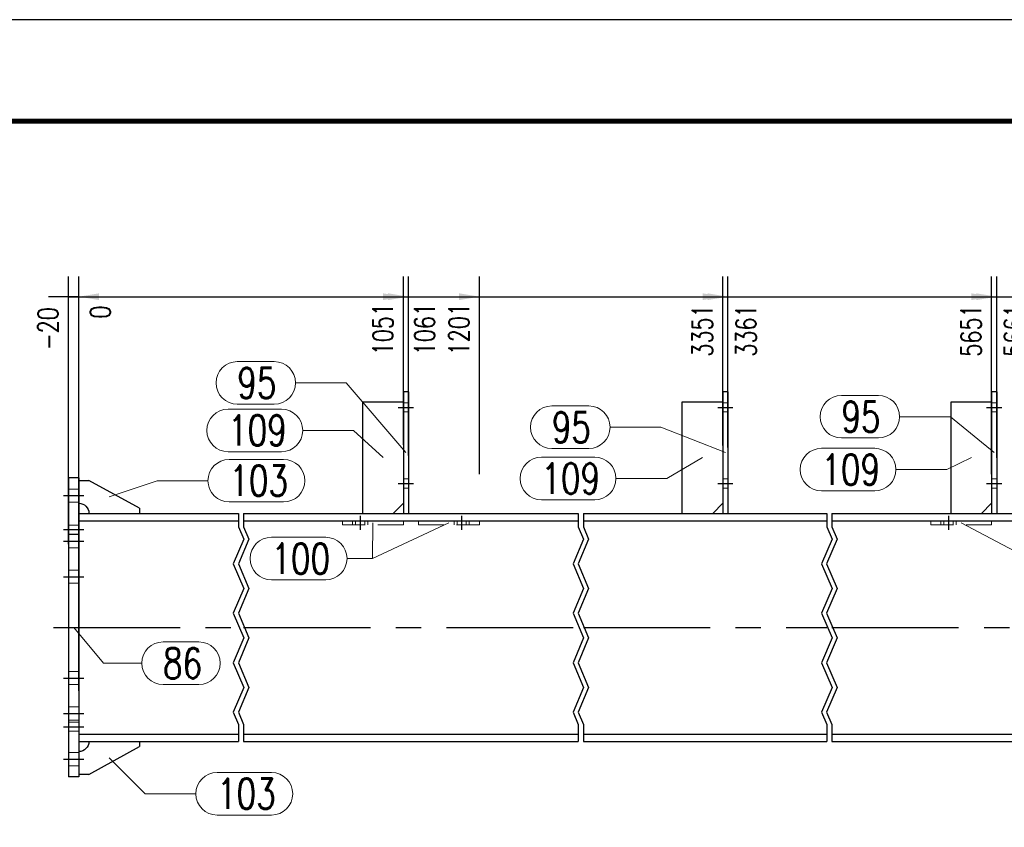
# Model space of a CAD drawing. Header units: millimetres. Extents: x 3528 to 4122, y 12044 to 12491.
# Tile 12 of 58: x 3580 to 3677, y 12384 to 12464. Entities that reach past the tile are written whole.
import ezdxf

# ---------------------------------------------------------------- set-up
doc = ezdxf.new("R2010")
doc.units = ezdxf.units.MM
doc.header["$LTSCALE"] = 10
doc.linetypes.add('HIDDEN', pattern=[0.375, 0.25, -0.125])
doc.linetypes.add('MITTE', pattern=[2, 1.25, -0.25, 0.25, -0.25])
doc.layers.get('Defpoints').update_dxf_attribs({"color": 1})
doc.layers.add('_FORMATKA', color=8, linetype='Continuous', plot=False)
for name, color, linetype, lineweight in [('_RAMKA', 7, 'Continuous', 35), ('PS_DIM', 4, 'Continuous', 13), ('PS_Hidden', 2, 'HIDDEN', 9), ('PS_Pos', 1, 'Continuous', 15), ('PS_SOLID', 7, 'Continuous', 30)]:
    doc.layers.add(name, color=color, linetype=linetype, lineweight=lineweight)
doc.layers.add('PS_MID', color=5, linetype='MITTE')
doc.layers.add('PS_SHAPE', color=3, linetype='Continuous')
doc.styles.add('simplex', font='simplex.shx', dxfattribs={"width": 0.75})
doc.dimstyles.new('1_20_GŁ_DS1-LS20', dxfattribs={"dimtxt": 2, "dimasz": 2, "dimexe": 2, "dimexo": 5, "dimgap": 1, "dimtad": 1, "dimjust": 4, "dimdec": 0, "dimlfac": 20, "dimtxsty": 'simplex', "dimblk1": 'NONE', "dimsah": 1, "dimcen": 2, "dimclrd": 256, "dimclre": 256, "dimclrt": 4, "dimadec": 1, "dimazin": 0, "dimtfac": 1, "dimtdec": 0, "dimtmove": 2, "dimatfit": 3, "dimfxl": 1, "dimarcsym": 0})

# ---------------------------------------------------------------- blocks, each defined once
blk = doc.blocks.new('*D11')
at = {"layer": 'Defpoints', "color": 0, "transparency": 16777216}
for p in [(3585.581, 12436.728), (3584.581, 12407.322), (3585.581, 12392.855)]:
    blk.add_point(p, dxfattribs=at)
at = {"layer": 'PS_DIM', "lineweight": -2, "transparency": 16777216}
for p, q in [((3584.581, 12412.322), (3584.581, 12438.728)), ((3585.581, 12397.855), (3585.581, 12438.728)), ((3584.581, 12436.728), (3582.581, 12436.728)), ((3584.581, 12436.728), (3585.581, 12436.728)), ((3587.581, 12436.728), (3589.581, 12436.728))]:
    blk.add_line(p, q, dxfattribs=at)
at = {"layer": 'PS_DIM', "transparency": 16777216}
blk.add_solid([(3587.581, 12437.061), (3587.581, 12436.395), (3585.581, 12436.728)], dxfattribs=at)
at = {"layer": 'PS_DIM', "color": 4, "transparency": 16777216, "insert": (3582.561, 12433.565), "char_height": 2, "attachment_point": 5, "rotation": 90, "style": 'simplex'}
blk.add_mtext('-20', dxfattribs=at)
blk = doc.blocks.new('_None')
blk = doc.blocks.new('*D12')
at = {"layer": 'Defpoints', "color": 0, "transparency": 16777216}
for p in [(3585.581, 12436.728), (3585.581, 12407.322), (3585.581, 12392.855)]:
    blk.add_point(p, dxfattribs=at)
at = {"layer": 'PS_DIM', "lineweight": -2, "transparency": 16777216}
for p, q in [((3585.581, 12397.855), (3585.581, 12438.728)), ((3585.581, 12412.322), (3585.581, 12438.728)), ((3585.581, 12436.728), (3583.581, 12436.728)), ((3585.581, 12436.728), (3585.581, 12436.728)), ((3587.581, 12436.728), (3589.581, 12436.728))]:
    blk.add_line(p, q, dxfattribs=at)
at = {"layer": 'PS_DIM', "transparency": 16777216}
blk.add_solid([(3587.581, 12437.061), (3587.581, 12436.395), (3585.581, 12436.728)], dxfattribs=at)
at = {"layer": 'PS_DIM', "color": 4, "transparency": 16777216, "insert": (3587.71, 12435.208), "char_height": 2, "attachment_point": 5, "rotation": 90, "style": 'simplex'}
blk.add_mtext('0', dxfattribs=at)
blk = doc.blocks.new('*D13')
at = {"layer": 'Defpoints', "color": 0, "transparency": 16777216}
for p in [(3617.581, 12436.728), (3617.581, 12417.113), (3585.581, 12392.855)]:
    blk.add_point(p, dxfattribs=at)
at = {"layer": 'PS_DIM', "lineweight": -2, "transparency": 16777216}
for p, q in [((3585.581, 12397.855), (3585.581, 12438.728)), ((3617.581, 12422.113), (3617.581, 12438.728)), ((3585.581, 12436.728), (3615.581, 12436.728))]:
    blk.add_line(p, q, dxfattribs=at)
at = {"layer": 'PS_DIM', "transparency": 16777216}
blk.add_solid([(3615.581, 12437.061), (3615.581, 12436.395), (3617.581, 12436.728)], dxfattribs=at)
at = {"layer": 'PS_DIM', "color": 4, "transparency": 16777216, "insert": (3615.561, 12433.53), "char_height": 2, "attachment_point": 5, "rotation": 90, "style": 'simplex'}
blk.add_mtext('1051', dxfattribs=at)
blk = doc.blocks.new('*D14')
at = {"layer": 'Defpoints', "color": 0, "transparency": 16777216}
for p in [(3618.081, 12436.728), (3618.081, 12416.052), (3585.581, 12392.855)]:
    blk.add_point(p, dxfattribs=at)
at = {"layer": 'PS_DIM', "lineweight": -2, "transparency": 16777216}
for p, q in [((3585.581, 12397.855), (3585.581, 12438.728)), ((3618.081, 12421.052), (3618.081, 12438.728)), ((3585.581, 12436.728), (3616.081, 12436.728))]:
    blk.add_line(p, q, dxfattribs=at)
at = {"layer": 'PS_DIM', "transparency": 16777216}
blk.add_solid([(3616.081, 12437.061), (3616.081, 12436.395), (3618.081, 12436.728)], dxfattribs=at)
at = {"layer": 'PS_DIM', "color": 4, "transparency": 16777216, "insert": (3619.693, 12433.53), "char_height": 2, "attachment_point": 5, "rotation": 90, "style": 'simplex'}
blk.add_mtext('1061', dxfattribs=at)
blk = doc.blocks.new('*D15')
at = {"layer": 'Defpoints', "color": 0, "transparency": 16777216}
for p in [(3625.081, 12436.728), (3625.081, 12414.225), (3585.581, 12392.855)]:
    blk.add_point(p, dxfattribs=at)
at = {"layer": 'PS_DIM', "lineweight": -2, "transparency": 16777216}
for p, q in [((3585.581, 12397.855), (3585.581, 12438.728)), ((3625.081, 12419.225), (3625.081, 12438.728)), ((3585.581, 12436.728), (3623.081, 12436.728))]:
    blk.add_line(p, q, dxfattribs=at)
at = {"layer": 'PS_DIM', "transparency": 16777216}
blk.add_solid([(3623.081, 12437.061), (3623.081, 12436.395), (3625.081, 12436.728)], dxfattribs=at)
at = {"layer": 'PS_DIM', "color": 4, "transparency": 16777216, "insert": (3623.061, 12433.53), "char_height": 2, "attachment_point": 5, "rotation": 90, "style": 'simplex'}
blk.add_mtext('1201', dxfattribs=at)
blk = doc.blocks.new('*D16')
at = {"layer": 'Defpoints', "color": 0, "transparency": 16777216}
for p in [(3649.081, 12436.728), (3649.081, 12417.055), (3585.581, 12392.855)]:
    blk.add_point(p, dxfattribs=at)
at = {"layer": 'PS_DIM', "lineweight": -2, "transparency": 16777216}
for p, q in [((3585.581, 12397.855), (3585.581, 12438.728)), ((3649.081, 12422.055), (3649.081, 12438.728)), ((3585.581, 12436.728), (3647.081, 12436.728))]:
    blk.add_line(p, q, dxfattribs=at)
at = {"layer": 'PS_DIM', "transparency": 16777216}
blk.add_solid([(3647.081, 12437.061), (3647.081, 12436.395), (3649.081, 12436.728)], dxfattribs=at)
at = {"layer": 'PS_DIM', "color": 4, "transparency": 16777216, "insert": (3647.061, 12433.387), "char_height": 2, "attachment_point": 5, "rotation": 90, "style": 'simplex'}
blk.add_mtext('3351', dxfattribs=at)
blk = doc.blocks.new('*D17')
at = {"layer": 'Defpoints', "color": 0, "transparency": 16777216}
for p in [(3649.581, 12436.728), (3649.581, 12416.838), (3585.581, 12392.855)]:
    blk.add_point(p, dxfattribs=at)
at = {"layer": 'PS_DIM', "lineweight": -2, "transparency": 16777216}
for p, q in [((3585.581, 12397.855), (3585.581, 12438.728)), ((3649.581, 12421.838), (3649.581, 12438.728)), ((3585.581, 12436.728), (3647.581, 12436.728))]:
    blk.add_line(p, q, dxfattribs=at)
at = {"layer": 'PS_DIM', "transparency": 16777216}
blk.add_solid([(3647.581, 12437.061), (3647.581, 12436.395), (3649.581, 12436.728)], dxfattribs=at)
at = {"layer": 'PS_DIM', "color": 4, "transparency": 16777216, "insert": (3651.378, 12433.387), "char_height": 2, "attachment_point": 5, "rotation": 90, "style": 'simplex'}
blk.add_mtext('3361', dxfattribs=at)
blk = doc.blocks.new('*D18')
at = {"layer": 'Defpoints', "color": 0, "transparency": 16777216}
for p in [(3675.581, 12436.728), (3675.581, 12414.225), (3585.581, 12392.855)]:
    blk.add_point(p, dxfattribs=at)
at = {"layer": 'PS_DIM', "lineweight": -2, "transparency": 16777216}
for p, q in [((3585.581, 12397.855), (3585.581, 12438.728)), ((3675.581, 12419.225), (3675.581, 12438.728)), ((3585.581, 12436.728), (3673.581, 12436.728))]:
    blk.add_line(p, q, dxfattribs=at)
at = {"layer": 'PS_DIM', "transparency": 16777216}
blk.add_solid([(3673.581, 12437.061), (3673.581, 12436.395), (3675.581, 12436.728)], dxfattribs=at)
at = {"layer": 'PS_DIM', "color": 4, "transparency": 16777216, "insert": (3673.561, 12433.387), "char_height": 2, "attachment_point": 5, "rotation": 90, "style": 'simplex'}
blk.add_mtext('5651', dxfattribs=at)
blk = doc.blocks.new('*D19')
at = {"layer": 'Defpoints', "color": 0, "transparency": 16777216}
for p in [(3676.081, 12436.728), (3676.081, 12415.837), (3585.581, 12392.855)]:
    blk.add_point(p, dxfattribs=at)
at = {"layer": 'PS_DIM', "lineweight": -2, "transparency": 16777216}
for p, q in [((3585.581, 12397.855), (3585.581, 12438.728)), ((3676.081, 12420.837), (3676.081, 12438.728)), ((3585.581, 12436.728), (3674.081, 12436.728))]:
    blk.add_line(p, q, dxfattribs=at)
at = {"layer": 'PS_DIM', "transparency": 16777216}
blk.add_solid([(3674.081, 12437.061), (3674.081, 12436.395), (3676.081, 12436.728)], dxfattribs=at)
at = {"layer": 'PS_DIM', "color": 4, "transparency": 16777216, "insert": (3677.831, 12433.387), "char_height": 2, "attachment_point": 5, "rotation": 90, "style": 'simplex'}
blk.add_mtext('5661', dxfattribs=at)
blk = doc.blocks.new('*D20')
at = {"layer": 'Defpoints', "color": 0, "transparency": 16777216}
for p in [(3683.081, 12436.728), (3683.081, 12414.225), (3585.581, 12392.855)]:
    blk.add_point(p, dxfattribs=at)
at = {"layer": 'PS_DIM', "lineweight": -2, "transparency": 16777216}
for p, q in [((3585.581, 12397.855), (3585.581, 12438.728)), ((3683.081, 12419.225), (3683.081, 12438.728)), ((3585.581, 12436.728), (3681.081, 12436.728))]:
    blk.add_line(p, q, dxfattribs=at)
at = {"layer": 'PS_DIM', "transparency": 16777216}
blk.add_solid([(3681.081, 12437.061), (3681.081, 12436.395), (3683.081, 12436.728)], dxfattribs=at)
at = {"layer": 'PS_DIM', "color": 4, "transparency": 16777216, "insert": (3681.061, 12433.387), "char_height": 2, "attachment_point": 5, "rotation": 90, "style": 'simplex'}
blk.add_mtext('5801', dxfattribs=at)
blk = doc.blocks.new('*D21')
at = {"layer": 'Defpoints', "color": 0, "transparency": 16777216}
for p in [(3707.081, 12436.728), (3707.081, 12416.988), (3585.581, 12392.855)]:
    blk.add_point(p, dxfattribs=at)
at = {"layer": 'PS_DIM', "lineweight": -2, "transparency": 16777216}
for p, q in [((3585.581, 12397.855), (3585.581, 12438.728)), ((3707.081, 12421.988), (3707.081, 12438.728)), ((3585.581, 12436.728), (3705.081, 12436.728))]:
    blk.add_line(p, q, dxfattribs=at)
at = {"layer": 'PS_DIM', "transparency": 16777216}
blk.add_solid([(3705.081, 12437.061), (3705.081, 12436.395), (3707.081, 12436.728)], dxfattribs=at)
at = {"layer": 'PS_DIM', "color": 4, "transparency": 16777216, "insert": (3705.061, 12433.387), "char_height": 2, "attachment_point": 5, "rotation": 90, "style": 'simplex'}
blk.add_mtext('7951', dxfattribs=at)
blk = doc.blocks.new('*D22')
at = {"layer": 'Defpoints', "color": 0, "transparency": 16777216}
for p in [(3707.581, 12436.728), (3707.581, 12416.319), (3585.581, 12392.855)]:
    blk.add_point(p, dxfattribs=at)
at = {"layer": 'PS_DIM', "lineweight": -2, "transparency": 16777216}
for p, q in [((3585.581, 12397.855), (3585.581, 12438.728)), ((3707.581, 12421.319), (3707.581, 12438.728)), ((3585.581, 12436.728), (3705.581, 12436.728))]:
    blk.add_line(p, q, dxfattribs=at)
at = {"layer": 'PS_DIM', "transparency": 16777216}
blk.add_solid([(3705.581, 12437.061), (3705.581, 12436.395), (3707.581, 12436.728)], dxfattribs=at)
at = {"layer": 'PS_DIM', "color": 4, "transparency": 16777216, "insert": (3709.365, 12433.387), "char_height": 2, "attachment_point": 5, "rotation": 90, "style": 'simplex'}
blk.add_mtext('7961', dxfattribs=at)
blk = doc.blocks.new('*D23')
at = {"layer": 'Defpoints', "color": 0, "transparency": 16777216}
for p in [(3733.581, 12436.728), (3733.581, 12414.225), (3585.581, 12392.855)]:
    blk.add_point(p, dxfattribs=at)
at = {"layer": 'PS_DIM', "lineweight": -2, "transparency": 16777216}
for p, q in [((3585.581, 12397.855), (3585.581, 12438.728)), ((3733.581, 12419.225), (3733.581, 12438.728)), ((3585.581, 12436.728), (3731.581, 12436.728))]:
    blk.add_line(p, q, dxfattribs=at)
at = {"layer": 'PS_DIM', "transparency": 16777216}
blk.add_solid([(3731.581, 12437.061), (3731.581, 12436.395), (3733.581, 12436.728)], dxfattribs=at)
at = {"layer": 'PS_DIM', "color": 4, "transparency": 16777216, "insert": (3731.561, 12432.815), "char_height": 2, "attachment_point": 5, "rotation": 90, "style": 'simplex'}
blk.add_mtext('10251', dxfattribs=at)
blk = doc.blocks.new('*D24')
at = {"layer": 'Defpoints', "color": 0, "transparency": 16777216}
for p in [(3734.081, 12436.728), (3734.081, 12415.355), (3585.581, 12392.855)]:
    blk.add_point(p, dxfattribs=at)
at = {"layer": 'PS_DIM', "lineweight": -2, "transparency": 16777216}
for p, q in [((3585.581, 12397.855), (3585.581, 12438.728)), ((3734.081, 12420.355), (3734.081, 12438.728)), ((3585.581, 12436.728), (3732.081, 12436.728))]:
    blk.add_line(p, q, dxfattribs=at)
at = {"layer": 'PS_DIM', "transparency": 16777216}
blk.add_solid([(3732.081, 12437.061), (3732.081, 12436.395), (3734.081, 12436.728)], dxfattribs=at)
at = {"layer": 'PS_DIM', "color": 4, "transparency": 16777216, "insert": (3733.947, 12442.599), "char_height": 2, "attachment_point": 5, "rotation": 90, "style": 'simplex'}
blk.add_mtext('10261', dxfattribs=at)
blk = doc.blocks.new('*D25')
at = {"layer": 'Defpoints', "color": 0, "transparency": 16777216}
for p in [(3734.481, 12436.728), (3734.481, 12411.5), (3585.581, 12392.855)]:
    blk.add_point(p, dxfattribs=at)
at = {"layer": 'PS_DIM', "lineweight": -2, "transparency": 16777216}
for p, q in [((3585.581, 12397.855), (3585.581, 12438.728)), ((3734.481, 12416.5), (3734.481, 12438.728)), ((3585.581, 12436.728), (3732.481, 12436.728))]:
    blk.add_line(p, q, dxfattribs=at)
at = {"layer": 'PS_DIM', "transparency": 16777216}
blk.add_solid([(3732.481, 12437.061), (3732.481, 12436.395), (3734.481, 12436.728)], dxfattribs=at)
at = {"layer": 'PS_DIM', "color": 4, "transparency": 16777216, "insert": (3736.222, 12432.53), "char_height": 2, "attachment_point": 5, "rotation": 90, "style": 'simplex'}
blk.add_mtext('10269', dxfattribs=at)
blk = doc.blocks.new('*D26')
at = {"layer": 'Defpoints', "color": 0, "transparency": 16777216}
for p in [(3741.081, 12436.728), (3741.081, 12414.225), (3585.581, 12392.855)]:
    blk.add_point(p, dxfattribs=at)
at = {"layer": 'PS_DIM', "lineweight": -2, "transparency": 16777216}
for p, q in [((3585.581, 12397.855), (3585.581, 12438.728)), ((3741.081, 12419.225), (3741.081, 12438.728)), ((3585.581, 12436.728), (3739.081, 12436.728))]:
    blk.add_line(p, q, dxfattribs=at)
at = {"layer": 'PS_DIM', "transparency": 16777216}
blk.add_solid([(3739.081, 12437.061), (3739.081, 12436.395), (3741.081, 12436.728)], dxfattribs=at)
at = {"layer": 'PS_DIM', "color": 4, "transparency": 16777216, "insert": (3739.061, 12432.815), "char_height": 2, "attachment_point": 5, "rotation": 90, "style": 'simplex'}
blk.add_mtext('10401', dxfattribs=at)
blk = doc.blocks.new('*D27')
at = {"layer": 'Defpoints', "color": 0, "transparency": 16777216}
for p in [(3848.581, 12436.728), (3848.581, 12416.947), (3585.581, 12392.855)]:
    blk.add_point(p, dxfattribs=at)
at = {"layer": 'PS_DIM', "lineweight": -2, "transparency": 16777216}
for p, q in [((3585.581, 12397.855), (3585.581, 12438.728)), ((3848.581, 12421.947), (3848.581, 12438.728)), ((3585.581, 12436.728), (3846.581, 12436.728))]:
    blk.add_line(p, q, dxfattribs=at)
at = {"layer": 'PS_DIM', "transparency": 16777216}
blk.add_solid([(3846.581, 12437.061), (3846.581, 12436.395), (3848.581, 12436.728)], dxfattribs=at)
at = {"layer": 'PS_DIM', "color": 4, "transparency": 16777216, "insert": (3846.561, 12432.815), "char_height": 2, "attachment_point": 5, "rotation": 90, "style": 'simplex'}
blk.add_mtext('12551', dxfattribs=at)
blk = doc.blocks.new('*D28')
at = {"layer": 'Defpoints', "color": 0, "transparency": 16777216}
for p in [(3849.081, 12436.728), (3849.081, 12416.905), (3585.581, 12392.855)]:
    blk.add_point(p, dxfattribs=at)
at = {"layer": 'PS_DIM', "lineweight": -2, "transparency": 16777216}
for p, q in [((3585.581, 12397.855), (3585.581, 12438.728)), ((3849.081, 12421.905), (3849.081, 12438.728)), ((3585.581, 12436.728), (3847.081, 12436.728))]:
    blk.add_line(p, q, dxfattribs=at)
at = {"layer": 'PS_DIM', "transparency": 16777216}
blk.add_solid([(3847.081, 12437.061), (3847.081, 12436.395), (3849.081, 12436.728)], dxfattribs=at)
at = {"layer": 'PS_DIM', "color": 4, "transparency": 16777216, "insert": (3851.105, 12432.815), "char_height": 2, "attachment_point": 5, "rotation": 90, "style": 'simplex'}
blk.add_mtext('12561', dxfattribs=at)
blk = doc.blocks.new('*D29')
at = {"layer": 'Defpoints', "color": 0, "transparency": 16777216}
for p in [(3957.319, 12436.728), (3957.319, 12414.225), (3585.581, 12392.855)]:
    blk.add_point(p, dxfattribs=at)
at = {"layer": 'PS_DIM', "lineweight": -2, "transparency": 16777216}
for p, q in [((3585.581, 12397.855), (3585.581, 12438.728)), ((3957.319, 12419.225), (3957.319, 12438.728)), ((3585.581, 12436.728), (3955.319, 12436.728))]:
    blk.add_line(p, q, dxfattribs=at)
at = {"layer": 'PS_DIM', "transparency": 16777216}
blk.add_solid([(3955.319, 12437.061), (3955.319, 12436.395), (3957.319, 12436.728)], dxfattribs=at)
at = {"layer": 'PS_DIM', "color": 4, "transparency": 16777216, "insert": (3955.299, 12432.494), "char_height": 2, "attachment_point": 5, "rotation": 90, "style": 'simplex'}
blk.add_mtext('14725', dxfattribs=at)
blk = doc.blocks.new('*D30')
at = {"layer": 'Defpoints', "color": 0, "transparency": 16777216}
for p in [(3957.719, 12436.728), (3957.719, 12415.355), (3585.581, 12392.855)]:
    blk.add_point(p, dxfattribs=at)
at = {"layer": 'PS_DIM', "lineweight": -2, "transparency": 16777216}
for p, q in [((3585.581, 12397.855), (3585.581, 12438.728)), ((3957.719, 12420.355), (3957.719, 12438.728)), ((3585.581, 12436.728), (3955.719, 12436.728))]:
    blk.add_line(p, q, dxfattribs=at)
at = {"layer": 'PS_DIM', "transparency": 16777216}
blk.add_solid([(3955.719, 12437.061), (3955.719, 12436.395), (3957.719, 12436.728)], dxfattribs=at)
at = {"layer": 'PS_DIM', "color": 4, "transparency": 16777216, "insert": (3959.284, 12432.494), "char_height": 2, "attachment_point": 5, "rotation": 90, "style": 'simplex'}
blk.add_mtext('14733', dxfattribs=at)
blk = doc.blocks.new('*D31')
at = {"layer": 'Defpoints', "color": 0, "transparency": 16777216}
for p in [(3964.219, 12436.728), (3964.219, 12415.665), (3585.581, 12392.855)]:
    blk.add_point(p, dxfattribs=at)
at = {"layer": 'PS_DIM', "lineweight": -2, "transparency": 16777216}
for p, q in [((3585.581, 12397.855), (3585.581, 12438.728)), ((3964.219, 12420.665), (3964.219, 12438.728)), ((3585.581, 12436.728), (3962.219, 12436.728))]:
    blk.add_line(p, q, dxfattribs=at)
at = {"layer": 'PS_DIM', "transparency": 16777216}
blk.add_solid([(3962.219, 12437.061), (3962.219, 12436.395), (3964.219, 12436.728)], dxfattribs=at)
at = {"layer": 'PS_DIM', "color": 4, "transparency": 16777216, "insert": (3962.199, 12432.494), "char_height": 2, "attachment_point": 5, "rotation": 90, "style": 'simplex'}
blk.add_mtext('14863', dxfattribs=at)
blk = doc.blocks.new('*D32')
at = {"layer": 'Defpoints', "color": 0, "transparency": 16777216}
for p in [(3964.762, 12436.728), (3964.762, 12415.355), (3585.581, 12392.855)]:
    blk.add_point(p, dxfattribs=at)
at = {"layer": 'PS_DIM', "lineweight": -2, "transparency": 16777216}
for p, q in [((3585.581, 12397.855), (3585.581, 12438.728)), ((3964.762, 12420.355), (3964.762, 12438.728)), ((3585.581, 12436.728), (3962.762, 12436.728))]:
    blk.add_line(p, q, dxfattribs=at)
at = {"layer": 'PS_DIM', "transparency": 16777216}
blk.add_solid([(3962.762, 12437.061), (3962.762, 12436.395), (3964.762, 12436.728)], dxfattribs=at)
at = {"layer": 'PS_DIM', "color": 4, "transparency": 16777216, "insert": (3964.745, 12442.703), "char_height": 2, "attachment_point": 5, "rotation": 90, "style": 'simplex'}
blk.add_mtext('14874', dxfattribs=at)
blk = doc.blocks.new('*D33')
at = {"layer": 'Defpoints', "color": 0, "transparency": 16777216}
for p in [(3965.171, 12436.728), (3965.171, 12414.314), (3585.581, 12392.855)]:
    blk.add_point(p, dxfattribs=at)
at = {"layer": 'PS_DIM', "lineweight": -2, "transparency": 16777216}
for p, q in [((3585.581, 12397.855), (3585.581, 12438.728)), ((3965.171, 12419.314), (3965.171, 12438.728)), ((3585.581, 12436.728), (3963.171, 12436.728))]:
    blk.add_line(p, q, dxfattribs=at)
at = {"layer": 'PS_DIM', "transparency": 16777216}
blk.add_solid([(3963.171, 12437.061), (3963.171, 12436.395), (3965.171, 12436.728)], dxfattribs=at)
at = {"layer": 'PS_DIM', "color": 4, "transparency": 16777216, "insert": (3966.972, 12432.494), "char_height": 2, "attachment_point": 5, "rotation": 90, "style": 'simplex'}
blk.add_mtext('14882', dxfattribs=at)
blk = doc.blocks.new('*X216')
at = {"color": 1}
for p, q in [((3601.331, 12415.355), (3601.331, 12414.031)), ((3601.831, 12415.355), (3601.831, 12414.031)), ((3634.831, 12415.355), (3634.831, 12414.031)), ((3635.331, 12415.355), (3635.331, 12414.031)), ((3659.331, 12415.355), (3659.331, 12414.031)), ((3659.831, 12415.355), (3659.831, 12414.031)), ((3601.331, 12414.031), (3601.847, 12412.812)), ((3601.831, 12414.031), (3602.347, 12412.812)), ((3634.831, 12414.031), (3635.347, 12412.812)), ((3635.331, 12414.031), (3635.847, 12412.812)), ((3659.331, 12414.031), (3659.847, 12412.812)), ((3659.831, 12414.031), (3660.347, 12412.812)), ((3601.847, 12412.812), (3600.816, 12410.374)), ((3602.347, 12412.812), (3601.316, 12410.374)), ((3635.347, 12412.812), (3634.316, 12410.374)), ((3635.847, 12412.812), (3634.816, 12410.374)), ((3659.847, 12412.812), (3658.816, 12410.374)), ((3660.347, 12412.812), (3659.316, 12410.374)), ((3600.816, 12410.374), (3601.847, 12407.936)), ((3601.316, 12410.374), (3602.347, 12407.936)), ((3634.316, 12410.374), (3635.347, 12407.936)), ((3634.816, 12410.374), (3635.847, 12407.936)), ((3658.816, 12410.374), (3659.847, 12407.936)), ((3659.316, 12410.374), (3660.347, 12407.936)), ((3601.847, 12407.936), (3600.816, 12405.498)), ((3602.347, 12407.936), (3601.316, 12405.498)), ((3635.347, 12407.936), (3634.316, 12405.498)), ((3635.847, 12407.936), (3634.816, 12405.498)), ((3659.847, 12407.936), (3658.816, 12405.498)), ((3660.347, 12407.936), (3659.316, 12405.498)), ((3600.816, 12405.498), (3601.847, 12403.06)), ((3601.316, 12405.498), (3602.347, 12403.06)), ((3634.316, 12405.498), (3635.347, 12403.06)), ((3634.816, 12405.498), (3635.847, 12403.06)), ((3658.816, 12405.498), (3659.847, 12403.06)), ((3659.316, 12405.498), (3660.347, 12403.06)), ((3601.847, 12403.06), (3600.816, 12400.622)), ((3602.347, 12403.06), (3601.316, 12400.622)), ((3635.347, 12403.06), (3634.316, 12400.622)), ((3635.847, 12403.06), (3634.816, 12400.622)), ((3659.847, 12403.06), (3658.816, 12400.622)), ((3660.347, 12403.06), (3659.316, 12400.622)), ((3600.816, 12400.622), (3601.847, 12398.184)), ((3601.316, 12400.622), (3602.347, 12398.184)), ((3634.316, 12400.622), (3635.347, 12398.184)), ((3634.816, 12400.622), (3635.847, 12398.184)), ((3658.816, 12400.622), (3659.847, 12398.184)), ((3659.316, 12400.622), (3660.347, 12398.184)), ((3601.847, 12398.184), (3600.816, 12395.745)), ((3602.347, 12398.184), (3601.316, 12395.745)), ((3635.347, 12398.184), (3634.316, 12395.745)), ((3635.847, 12398.184), (3634.816, 12395.745)), ((3659.847, 12398.184), (3658.816, 12395.745)), ((3660.347, 12398.184), (3659.316, 12395.745)), ((3600.816, 12395.745), (3601.331, 12394.526)), ((3601.316, 12395.745), (3601.831, 12394.526)), ((3634.316, 12395.745), (3634.831, 12394.526)), ((3634.816, 12395.745), (3635.331, 12394.526)), ((3658.816, 12395.745), (3659.331, 12394.526)), ((3659.316, 12395.745), (3659.831, 12394.526)), ((3601.331, 12394.526), (3601.331, 12392.855)), ((3601.831, 12394.526), (3601.831, 12392.855)), ((3634.831, 12394.526), (3634.831, 12392.855)), ((3635.331, 12394.526), (3635.331, 12392.855)), ((3659.331, 12394.526), (3659.331, 12392.855)), ((3659.831, 12394.526), (3659.831, 12392.855))]:
    blk.add_line(p, q, dxfattribs=at)
at = {"layer": 'PS_Hidden', "color": 2, "linetype": 'HIDDEN'}
for p, q in [((3618.081, 12426.255), (3617.581, 12426.255)), ((3649.581, 12426.255), (3649.081, 12426.255)), ((3676.081, 12426.255), (3675.581, 12426.255)), ((3618.081, 12425.355), (3617.581, 12425.355)), ((3649.581, 12425.355), (3649.081, 12425.355)), ((3676.081, 12425.355), (3675.581, 12425.355)), ((3618.081, 12418.755), (3617.581, 12418.755)), ((3649.581, 12418.755), (3649.081, 12418.755)), ((3676.081, 12418.755), (3675.581, 12418.755)), ((3585.581, 12417.755), (3584.581, 12417.755)), ((3618.081, 12417.855), (3617.581, 12417.855)), ((3649.581, 12417.855), (3649.081, 12417.855)), ((3676.081, 12417.855), (3675.581, 12417.855)), ((3585.581, 12416.455), (3584.581, 12416.455)), ((3585.581, 12414.205), (3584.581, 12414.205)), ((3611.581, 12414.225), (3611.581, 12414.625)), ((3617.581, 12414.225), (3611.581, 12414.225)), ((3612.581, 12414.225), (3612.581, 12414.625)), ((3612.881, 12414.225), (3612.881, 12414.625)), ((3613.781, 12414.225), (3613.781, 12414.625)), ((3614.081, 12414.625), (3614.081, 12414.225)), ((3617.581, 12414.225), (3617.581, 12414.625)), ((3619.081, 12414.225), (3619.081, 12414.625)), ((3619.081, 12414.225), (3625.081, 12414.225)), ((3622.581, 12414.225), (3622.581, 12414.625)), ((3622.881, 12414.225), (3622.881, 12414.625)), ((3623.781, 12414.225), (3623.781, 12414.625)), ((3624.081, 12414.625), (3624.081, 12414.225)), ((3625.081, 12414.225), (3625.081, 12414.625)), ((3669.581, 12414.225), (3669.581, 12414.625)), ((3675.581, 12414.225), (3669.581, 12414.225)), ((3670.581, 12414.225), (3670.581, 12414.625)), ((3670.881, 12414.225), (3670.881, 12414.625)), ((3671.781, 12414.225), (3671.781, 12414.625)), ((3672.081, 12414.625), (3672.081, 12414.225)), ((3675.581, 12414.225), (3675.581, 12414.625)), ((3585.581, 12413.305), (3584.581, 12413.305)), ((3585.581, 12413.255), (3584.581, 12413.255)), ((3585.581, 12411.955), (3584.581, 12411.955)), ((3585.581, 12409.755), (3584.581, 12409.755)), ((3585.581, 12408.455), (3584.581, 12408.455)), ((3585.581, 12399.755), (3584.581, 12399.755)), ((3585.581, 12398.455), (3584.581, 12398.455)), ((3585.581, 12396.255), (3584.581, 12396.255)), ((3585.581, 12394.955), (3584.581, 12394.955)), ((3585.581, 12394.755), (3584.581, 12394.755)), ((3585.581, 12393.855), (3584.581, 12393.855)), ((3585.581, 12391.755), (3584.581, 12391.755)), ((3585.581, 12390.455), (3584.581, 12390.455))]:
    blk.add_line(p, q, dxfattribs=at)
at = {"layer": 'PS_MID', "color": 5, "linetype": 'MITTE'}
for p, q in [((3617.081, 12425.805), (3618.581, 12425.805)), ((3617.081, 12425.805), (3618.581, 12425.805)), ((3617.081, 12425.805), (3618.581, 12425.805)), ((3617.081, 12425.805), (3618.581, 12425.805)), ((3648.581, 12425.805), (3650.081, 12425.805)), ((3648.581, 12425.805), (3650.081, 12425.805)), ((3648.581, 12425.805), (3650.081, 12425.805)), ((3648.581, 12425.805), (3650.081, 12425.805)), ((3675.081, 12425.805), (3676.581, 12425.805)), ((3675.081, 12425.805), (3676.581, 12425.805)), ((3675.081, 12425.805), (3676.581, 12425.805)), ((3675.081, 12425.805), (3676.581, 12425.805)), ((3617.081, 12418.305), (3618.581, 12418.305)), ((3617.081, 12418.305), (3618.581, 12418.305)), ((3617.081, 12418.305), (3618.581, 12418.305)), ((3617.081, 12418.305), (3618.581, 12418.305)), ((3648.581, 12418.305), (3650.081, 12418.305)), ((3648.581, 12418.305), (3650.081, 12418.305)), ((3648.581, 12418.305), (3650.081, 12418.305)), ((3648.581, 12418.305), (3650.081, 12418.305)), ((3675.081, 12418.305), (3676.581, 12418.305)), ((3675.081, 12418.305), (3676.581, 12418.305)), ((3675.081, 12418.305), (3676.581, 12418.305)), ((3675.081, 12418.305), (3676.581, 12418.305)), ((3584.081, 12417.105), (3586.081, 12417.105)), ((3584.081, 12417.105), (3586.081, 12417.105)), ((3613.331, 12415.125), (3613.331, 12413.725)), ((3623.331, 12415.125), (3623.331, 12413.725)), ((3671.331, 12415.125), (3671.331, 12413.725)), ((3584.081, 12413.755), (3586.081, 12413.755)), ((3584.081, 12413.755), (3586.081, 12413.755)), ((3584.081, 12412.605), (3586.081, 12412.605)), ((3584.081, 12412.605), (3586.081, 12412.605)), ((3584.081, 12409.105), (3586.081, 12409.105)), ((3584.081, 12409.105), (3586.081, 12409.105)), ((3583.081, 12404.105), (3601.331, 12404.105)), ((3601.831, 12404.105), (3634.831, 12404.105)), ((3635.331, 12404.105), (3659.331, 12404.105)), ((3659.831, 12404.105), (3692.831, 12404.105)), ((3584.081, 12399.105), (3586.081, 12399.105)), ((3584.081, 12399.105), (3586.081, 12399.105)), ((3584.081, 12395.605), (3586.081, 12395.605)), ((3584.081, 12395.605), (3586.081, 12395.605)), ((3584.081, 12394.305), (3586.081, 12394.305)), ((3584.081, 12394.305), (3586.081, 12394.305)), ((3584.081, 12391.105), (3586.081, 12391.105)), ((3584.081, 12391.105), (3586.081, 12391.105))]:
    blk.add_line(p, q, dxfattribs=at)
at = {"layer": 'PS_SOLID', "color": 7, "linetype": 'Continuous'}
for p, q in [((3617.581, 12427.355), (3617.581, 12415.355)), ((3618.081, 12427.355), (3617.581, 12427.355)), ((3618.081, 12427.355), (3618.081, 12415.355)), ((3649.081, 12427.355), (3649.081, 12415.355)), ((3649.581, 12427.355), (3649.081, 12427.355)), ((3649.581, 12427.355), (3649.581, 12415.355)), ((3675.581, 12427.355), (3675.581, 12415.355)), ((3676.081, 12427.355), (3675.581, 12427.355)), ((3676.081, 12427.355), (3676.081, 12415.355)), ((3613.581, 12415.355), (3613.581, 12426.355)), ((3613.581, 12426.355), (3617.581, 12426.355)), ((3645.081, 12415.355), (3645.081, 12426.355)), ((3645.081, 12426.355), (3649.081, 12426.355)), ((3671.581, 12415.355), (3671.581, 12426.355)), ((3671.581, 12426.355), (3675.581, 12426.355)), ((3585.581, 12418.855), (3584.581, 12418.855)), ((3584.581, 12418.855), (3584.581, 12389.355)), ((3585.581, 12418.855), (3585.581, 12389.355)), ((3585.581, 12418.605), (3586.581, 12418.605)), ((3591.581, 12415.855), (3586.581, 12418.605)), ((3591.581, 12415.855), (3591.581, 12415.355)), ((3616.581, 12415.355), (3617.581, 12416.355)), ((3648.081, 12415.355), (3649.081, 12416.355)), ((3674.581, 12415.355), (3675.581, 12416.355)), ((3585.581, 12415.355), (3601.331, 12415.355)), ((3601.831, 12415.355), (3634.831, 12415.355)), ((3635.331, 12415.355), (3659.331, 12415.355)), ((3659.831, 12415.355), (3692.831, 12415.355)), ((3585.581, 12414.625), (3601.331, 12414.625)), ((3601.831, 12414.625), (3634.831, 12414.625)), ((3635.331, 12414.625), (3659.331, 12414.625)), ((3659.831, 12414.625), (3692.831, 12414.625)), ((3585.581, 12393.585), (3601.331, 12393.585)), ((3601.831, 12393.585), (3634.831, 12393.585)), ((3635.331, 12393.585), (3659.331, 12393.585)), ((3659.831, 12393.585), (3692.831, 12393.585)), ((3585.581, 12392.855), (3601.331, 12392.855)), ((3591.581, 12392.855), (3591.581, 12392.355)), ((3601.831, 12392.855), (3634.831, 12392.855)), ((3635.331, 12392.855), (3659.331, 12392.855)), ((3659.831, 12392.855), (3692.831, 12392.855)), ((3586.581, 12389.605), (3591.581, 12392.355)), ((3586.581, 12389.605), (3585.581, 12389.605)), ((3585.581, 12389.355), (3584.581, 12389.355))]:
    blk.add_line(p, q, dxfattribs=at)
at = {"layer": 'PS_SOLID', "extrusion": (0, 0, -1)}
for centre, start, end in [((-3585.581, 12415.355), 90, 180), ((-3585.581, 12392.855), 180, 270)]:
    blk.add_arc(centre, 1, start, end, dxfattribs=at)
blk = doc.blocks.new('*X248')
at = {"color": 1}
for p, q in [((3660.771, 12426.99), (3664.414, 12426.99)), ((3666.514, 12424.89), (3671.514, 12424.89)), ((3675.831, 12421.355), (3671.514, 12424.89)), ((3660.771, 12422.79), (3664.414, 12422.79))]:
    blk.add_line(p, q, dxfattribs=at)
for centre, start, end in [((3660.771, 12424.89), 90, 270), ((3664.414, 12424.89), 270, 90)]:
    blk.add_arc(centre, 2.1, start, end, dxfattribs=at)
at = {"color": 2, "style": 'simplex', "width": 0.75}
blk.add_text('95', height=3, dxfattribs=at).set_placement((3660.771, 12423.39))
blk = doc.blocks.new('*X249')
at = {"color": 1}
for p, q in [((3658.803, 12421.769), (3664.053, 12421.769)), ((3673.581, 12420.855), (3671.153, 12419.669)), ((3666.153, 12419.669), (3671.153, 12419.669)), ((3658.803, 12417.569), (3664.053, 12417.569))]:
    blk.add_line(p, q, dxfattribs=at)
for centre, start, end in [((3658.803, 12419.669), 90, 270), ((3664.053, 12419.669), 270, 90)]:
    blk.add_arc(centre, 2.1, start, end, dxfattribs=at)
at = {"color": 2, "style": 'simplex', "width": 0.75}
blk.add_text('109', height=3, dxfattribs=at).set_placement((3658.803, 12418.169))
blk = doc.blocks.new('*X250')
at = {"color": 1}
for p, q in [((3672.581, 12414.425), (3679.253, 12410.889)), ((3684.254, 12412.989), (3689.611, 12412.989)), ((3679.253, 12410.889), (3682.154, 12410.889)), ((3684.254, 12408.789), (3689.611, 12408.789))]:
    blk.add_line(p, q, dxfattribs=at)
for centre, start, end in [((3684.254, 12410.889), 90, 270), ((3689.611, 12410.889), 270, 90)]:
    blk.add_arc(centre, 2.1, start, end, dxfattribs=at)
at = {"color": 2, "style": 'simplex', "width": 0.75}
blk.add_text('100', height=3, dxfattribs=at).set_placement((3684.254, 12409.389))
blk = doc.blocks.new('*X252')
at = {"color": 1}
for p, q in [((3632.216, 12425.946), (3635.859, 12425.946)), ((3637.959, 12423.846), (3642.959, 12423.846)), ((3649.331, 12421.355), (3642.959, 12423.846)), ((3632.216, 12421.746), (3635.859, 12421.746))]:
    blk.add_line(p, q, dxfattribs=at)
for centre, start, end in [((3632.216, 12423.846), 90, 270), ((3635.859, 12423.846), 270, 90)]:
    blk.add_arc(centre, 2.1, start, end, dxfattribs=at)
at = {"color": 2, "style": 'simplex', "width": 0.75}
blk.add_text('95', height=3, dxfattribs=at).set_placement((3632.216, 12422.346))
blk = doc.blocks.new('*X253')
at = {"color": 1}
for p, q in [((3631.196, 12420.894), (3636.446, 12420.894)), ((3647.081, 12420.855), (3643.546, 12418.794)), ((3638.546, 12418.794), (3643.546, 12418.794)), ((3631.196, 12416.694), (3636.446, 12416.694))]:
    blk.add_line(p, q, dxfattribs=at)
for centre, start, end in [((3631.196, 12418.794), 90, 270), ((3636.446, 12418.794), 270, 90)]:
    blk.add_arc(centre, 2.1, start, end, dxfattribs=at)
at = {"color": 2, "style": 'simplex', "width": 0.75}
blk.add_text('109', height=3, dxfattribs=at).set_placement((3631.196, 12417.294))
blk = doc.blocks.new('*X254')
at = {"color": 1}
for p, q in [((3601.214, 12430.322), (3604.857, 12430.322)), ((3606.957, 12428.222), (3611.957, 12428.222)), ((3617.831, 12421.355), (3611.957, 12428.222)), ((3601.214, 12426.122), (3604.857, 12426.122))]:
    blk.add_line(p, q, dxfattribs=at)
for centre, start, end in [((3601.214, 12428.222), 90, 270), ((3604.857, 12428.222), 270, 90)]:
    blk.add_arc(centre, 2.1, start, end, dxfattribs=at)
at = {"color": 2, "style": 'simplex', "width": 0.75}
blk.add_text('95', height=3, dxfattribs=at).set_placement((3601.214, 12426.722))
blk = doc.blocks.new('*X255')
at = {"color": 1}
for p, q in [((3600.307, 12425.637), (3605.557, 12425.637)), ((3607.657, 12423.537), (3612.657, 12423.537)), ((3615.581, 12420.855), (3612.657, 12423.537)), ((3600.307, 12421.437), (3605.557, 12421.437))]:
    blk.add_line(p, q, dxfattribs=at)
for centre, start, end in [((3600.307, 12423.537), 90, 270), ((3605.557, 12423.537), 270, 90)]:
    blk.add_arc(centre, 2.1, start, end, dxfattribs=at)
at = {"color": 2, "style": 'simplex', "width": 0.75}
blk.add_text('109', height=3, dxfattribs=at).set_placement((3600.307, 12422.037))
blk = doc.blocks.new('*X256')
at = {"color": 1}
for p, q in [((3622.081, 12414.425), (3614.556, 12410.889)), ((3604.57, 12412.989), (3609.927, 12412.989)), ((3612.027, 12410.889), (3614.556, 12410.889)), ((3604.57, 12408.789), (3609.927, 12408.789))]:
    blk.add_line(p, q, dxfattribs=at)
for centre, start, end in [((3604.57, 12410.889), 90, 270), ((3609.927, 12410.889), 270, 90)]:
    blk.add_arc(centre, 2.1, start, end, dxfattribs=at)
at = {"color": 2, "style": 'simplex', "width": 0.75}
blk.add_text('100', height=3, dxfattribs=at).set_placement((3604.57, 12409.389))
blk = doc.blocks.new('*X257')
at = {"color": 1}
for p, q in [((3614.581, 12414.425), (3614.556, 12410.889)), ((3604.57, 12412.989), (3609.927, 12412.989)), ((3612.027, 12410.889), (3614.556, 12410.889)), ((3604.57, 12408.789), (3609.927, 12408.789))]:
    blk.add_line(p, q, dxfattribs=at)
for centre, start, end in [((3604.57, 12410.889), 90, 270), ((3609.927, 12410.889), 270, 90)]:
    blk.add_arc(centre, 2.1, start, end, dxfattribs=at)
at = {"color": 2, "style": 'simplex', "width": 0.75}
blk.add_text('100', height=3, dxfattribs=at).set_placement((3604.57, 12409.389))
blk = doc.blocks.new('*X258')
at = {"color": 1}
for p, q in [((3585.081, 12404.105), (3588.028, 12400.569)), ((3593.889, 12402.669), (3597.425, 12402.669)), ((3588.028, 12400.569), (3591.789, 12400.569)), ((3593.889, 12398.469), (3597.425, 12398.469))]:
    blk.add_line(p, q, dxfattribs=at)
for centre, start, end in [((3593.889, 12400.569), 90, 270), ((3597.425, 12400.569), 270, 90)]:
    blk.add_arc(centre, 2.1, start, end, dxfattribs=at)
at = {"color": 2, "style": 'simplex', "width": 0.75}
blk.add_text('86', height=3, dxfattribs=at).set_placement((3593.889, 12399.069))
blk = doc.blocks.new('*X259')
at = {"color": 1}
for p, q in [((3600.421, 12420.676), (3605.778, 12420.676)), ((3588.581, 12416.98), (3593.321, 12418.576)), ((3593.321, 12418.576), (3598.321, 12418.576)), ((3600.421, 12416.476), (3605.778, 12416.476))]:
    blk.add_line(p, q, dxfattribs=at)
for centre, start, end in [((3600.421, 12418.576), 90, 270), ((3605.778, 12418.576), 270, 90)]:
    blk.add_arc(centre, 2.1, start, end, dxfattribs=at)
at = {"color": 2, "style": 'simplex', "width": 0.75}
blk.add_text('103', height=3, dxfattribs=at).set_placement((3600.421, 12417.076))
blk = doc.blocks.new('*X260')
at = {"color": 1}
for p, q in [((3588.581, 12391.23), (3592.117, 12387.694)), ((3599.217, 12389.794), (3604.574, 12389.794)), ((3592.117, 12387.694), (3597.117, 12387.694)), ((3599.217, 12385.594), (3604.574, 12385.594))]:
    blk.add_line(p, q, dxfattribs=at)
for centre, start, end in [((3599.217, 12387.694), 90, 270), ((3604.574, 12387.694), 270, 90)]:
    blk.add_arc(centre, 2.1, start, end, dxfattribs=at)
at = {"color": 2, "style": 'simplex', "width": 0.75}
blk.add_text('103', height=3, dxfattribs=at).set_placement((3599.217, 12386.194))

msp = doc.modelspace()

# ---------------------------------------------------------------- linework, layer by layer
at = {"layer": '_FORMATKA', "lineweight": -3}
msp.add_lwpolyline([(3527.638, 12044.057), (4121.638, 12044.057), (4121.638, 12464.057), (3527.638, 12464.057)], close=True, dxfattribs=at)
at = {"layer": '_RAMKA', "lineweight": -3, "const_width": 0.5}
msp.add_lwpolyline([(3557.638, 12054.057), (4111.638, 12054.057), (4111.638, 12454.057), (3557.638, 12454.057)], close=True, dxfattribs=at)

# ---------------------------------------------------------------- block references
at = {"layer": 'PS_Pos'}
for name in ['*X254', '*X248', '*X255', '*X252', '*X249', '*X259', '*X253', '*X256', '*X257', '*X250', '*X258', '*X260']:
    msp.add_blockref(name, (0, 0), dxfattribs=at)
at = {"layer": 'PS_SHAPE'}
msp.add_blockref('*X216', (0, 0), dxfattribs=at)

# ---------------------------------------------------------------- dimensions: what is measured, and where the dimension line sits
at = {"layer": 'PS_DIM'}
for base, p1, p2, text, picture, middle in [((3964.762, 12436.728), (3585.581, 12392.855), (3964.762, 12415.355), '14874', '*D32', (3964.745, 12442.703)), ((3734.081, 12436.728), (3585.581, 12392.855), (3734.081, 12415.355), '10261', '*D24', (3733.947, 12442.599)), ((3585.581, 12436.728), (3584.581, 12407.322), (3585.581, 12392.855), '-20', '*D11', (3582.561, 12433.565)), ((3617.581, 12436.728), (3585.581, 12392.855), (3617.581, 12417.113), '1051', '*D13', (3615.561, 12433.53)), ((3618.081, 12436.728), (3585.581, 12392.855), (3618.081, 12416.052), '1061', '*D14', (3619.693, 12433.53)), ((3625.081, 12436.728), (3585.581, 12392.855), (3625.081, 12414.225), '1201', '*D15', (3623.061, 12433.53)), ((3649.081, 12436.728), (3585.581, 12392.855), (3649.081, 12417.055), '3351', '*D16', (3647.061, 12433.387)), ((3649.581, 12436.728), (3585.581, 12392.855), (3649.581, 12416.838), '3361', '*D17', (3651.378, 12433.387)), ((3675.581, 12436.728), (3585.581, 12392.855), (3675.581, 12414.225), '5651', '*D18', (3673.561, 12433.387)), ((3676.081, 12436.728), (3585.581, 12392.855), (3676.081, 12415.837), '5661', '*D19', (3677.831, 12433.387)), ((3683.081, 12436.728), (3585.581, 12392.855), (3683.081, 12414.225), '5801', '*D20', (3681.061, 12433.387)), ((3707.081, 12436.728), (3585.581, 12392.855), (3707.081, 12416.988), '7951', '*D21', (3705.061, 12433.387)), ((3707.581, 12436.728), (3585.581, 12392.855), (3707.581, 12416.319), '7961', '*D22', (3709.365, 12433.387)), ((3733.581, 12436.728), (3585.581, 12392.855), (3733.581, 12414.225), '10251', '*D23', (3731.561, 12432.815)), ((3734.481, 12436.728), (3585.581, 12392.855), (3734.481, 12411.5), '10269', '*D25', (3736.222, 12432.53)), ((3741.081, 12436.728), (3585.581, 12392.855), (3741.081, 12414.225), '10401', '*D26', (3739.061, 12432.815)), ((3848.581, 12436.728), (3585.581, 12392.855), (3848.581, 12416.947), '12551', '*D27', (3846.561, 12432.815)), ((3849.081, 12436.728), (3585.581, 12392.855), (3849.081, 12416.905), '12561', '*D28', (3851.105, 12432.815)), ((3957.319, 12436.728), (3585.581, 12392.855), (3957.319, 12414.225), '14725', '*D29', (3955.299, 12432.494)), ((3957.719, 12436.728), (3585.581, 12392.855), (3957.719, 12415.355), '14733', '*D30', (3959.284, 12432.494)), ((3964.219, 12436.728), (3585.581, 12392.855), (3964.219, 12415.665), '14863', '*D31', (3962.199, 12432.494)), ((3965.171, 12436.728), (3585.581, 12392.855), (3965.171, 12414.314), '14882', '*D33', (3966.972, 12432.494))]:
    dim = msp.add_linear_dim(base=base, p1=p1, p2=p2, text=text, dimstyle='1_20_GŁ_DS1-LS20', dxfattribs=at)
    dim.commit()
    dim.dimension.update_dxf_attribs({"geometry": picture, "text_midpoint": middle, "dimtype": 128, "text_rotation": 90})
dim = msp.add_linear_dim(base=(3585.581382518, 12436.728105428), p1=(3585.581382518, 12392.854731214), p2=(3585.581382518, 12407.322401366), dimstyle='1_20_GŁ_DS1-LS20', dxfattribs=at)
dim.commit()
dim.dimension.update_dxf_attribs({"geometry": '*D12', "text_midpoint": (3587.709531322, 12435.208105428), "dimtype": 128, "text_rotation": 90})

doc.saveas('drawing.dxf')
